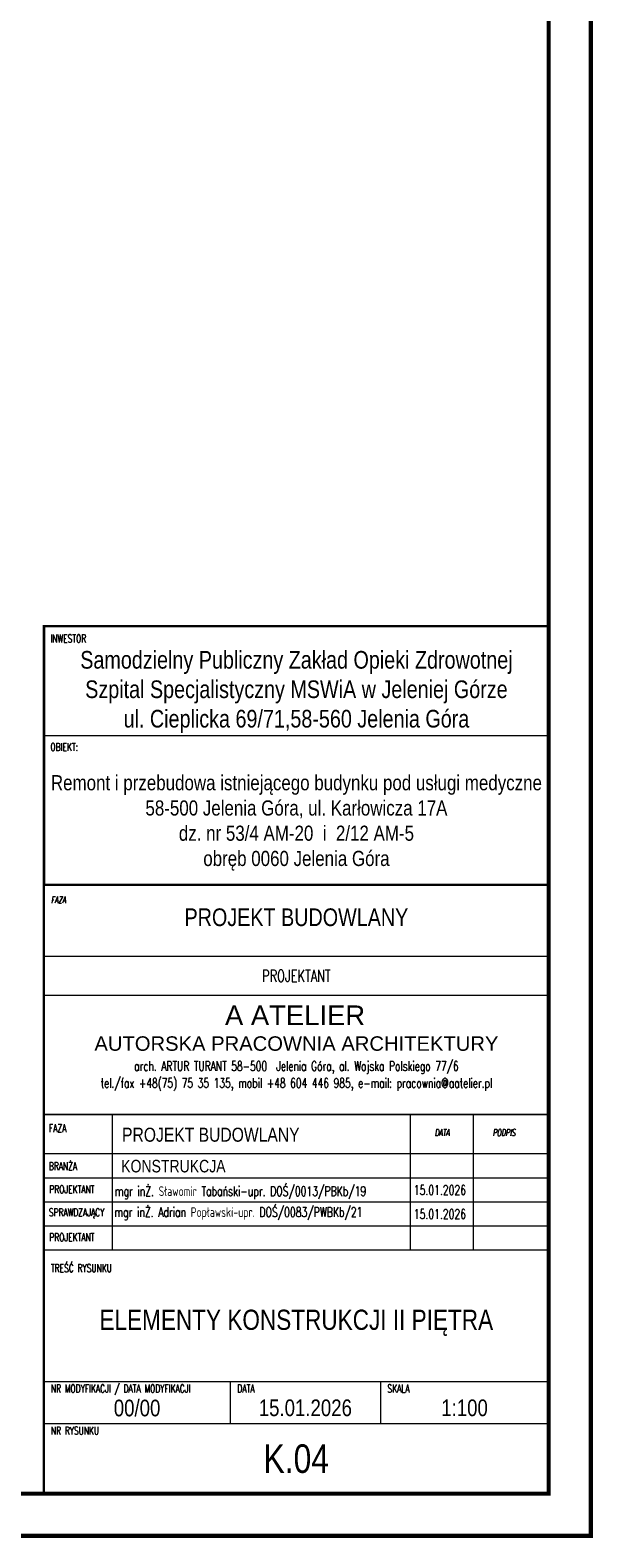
# Model space of a CAD drawing. Header units: millimetres. Extents: x 11149 to 111407, y -107619 to -23630.
# Tile 38 of 245: x 16786 to 17454, y -37105 to -35313. Entities that reach past the tile are written whole.
import ezdxf
from ezdxf.enums import TextEntityAlignment as Align

# ---------------------------------------------------------------- set-up
doc = ezdxf.new("R2010")
doc.units = ezdxf.units.MM
doc.header["$LTSCALE"] = 2
doc.layers.add('0_OPIS', color=7, linetype='Continuous', lineweight=13)
doc.layers.add('TABELKA-OPIS', color=136, linetype='Continuous', lineweight=13)
doc.styles.add('J-ROMANS', font='ROMANS.SHX', dxfattribs={"width": 0.7, "oblique": 10})
doc.styles.add('J-SWIS', font='arial.ttf', dxfattribs={"width": 0.8})
doc.styles.add('J-SWIS-BOLD', font='arial.ttf', dxfattribs={"width": 0.8})

msp = doc.modelspace()

# ---------------------------------------------------------------- linework, layer by layer
at = {"layer": '0_OPIS'}
for p, q in [((17401.87, -36151.46), (16802.23, -36151.46)), ((17401.87, -36413.73), (16802.23, -36413.73)), ((17401.87, -36413.73), (16802.23, -36413.73)), ((17401.87, -36460.36), (16802.23, -36460.36)), ((16802.23, -36601.77), (17401.87, -36601.77)), ((17401.87, -36601.77), (16802.23, -36601.77)), ((17401.87, -36601.77), (16802.23, -36601.77)), ((17401.87, -36601.77), (16802.23, -36601.77)), ((17401.87, -36601.77), (16802.23, -36601.77)), ((16802.23, -36601.77), (17401.87, -36601.77)), ((16802.23, -36601.77), (17401.87, -36601.77)), ((17401.87, -36601.77), (16802.23, -36601.77)), ((17401.87, -36601.77), (16802.23, -36601.77)), ((16883, -36601.77), (16883, -36762.47)), ((17237.16, -36601.77), (17237.16, -36762.47)), ((17312.3, -36601.77), (17312.3, -36762.47)), ((17401.87, -36648.41), (16802.23, -36648.41)), ((16801.87, -36676.93), (17401.87, -36676.93)), ((16801.87, -36705.44), (17401.87, -36705.44)), ((16802.23, -36705.44), (17401.87, -36705.44)), ((16802.23, -36705.44), (17401.87, -36705.44)), ((16802.23, -36733.96), (17401.87, -36733.96)), ((16802.23, -36762.47), (17401.87, -36762.47)), ((16802.23, -36762.47), (17401.87, -36762.47)), ((16801.87, -36919.22), (17401.87, -36919.22)), ((17023.44, -36919.22), (17023.44, -36969.22)), ((17201.87, -36919.22), (17201.87, -36969.22)), ((16801.87, -36969.22), (17401.87, -36969.22))]:
    msp.add_line(p, q, dxfattribs=at)
for points, const_width in [([(11151.87, -34132.55), (17451.87, -34132.55), (17451.87, -37102.55), (11151.87, -37102.55)], 5), ([(11451.87, -34182.55), (17401.87, -34182.55), (17401.87, -37052.55), (11451.87, -37052.55)], 5), ([(16801.87, -37052.55), (17401.87, -37052.55), (17401.87, -36021.2), (16801.87, -36021.2)], 3), ([(16802.23, -36328.68), (17401.87, -36328.68), (17401.87, -36021.2), (16802.23, -36021.2)], 3)]:
    msp.add_lwpolyline(points, close=True, dxfattribs=dict(at, const_width=const_width))
at = {"layer": 'TABELKA-OPIS', "color": 7}
for p, q in [((16801.87, -36021.2), (17401.87, -36021.2)), ((16892.37, -36021.2), (16892.37, -36021.31))]:
    msp.add_line(p, q, dxfattribs=at)

# ---------------------------------------------------------------- texts
at = {"layer": '0_OPIS', "style": 'J-ROMANS', "width": 0.7}
for s, height, p in [('INWESTOR', 9.328, (16809.63, -36040.57)), ('OBIEKT:', 9.328, (16809.63, -36169.44)), ('FAZA', 9.328, (16807.87, -36622.58)), ('BRANŻA', 9.328, (16807.79, -36667.86)), ('PROJEKTANT', 9.328, (16808.33, -36695.3)), ('mgr inŻ. Sławomir Tabański-upr. DOŚ/0013/PBKb/19', 11.5, (16886.19, -36698.66)), ('15.01.2026', 11.5, (17241.57, -36697.39)), ('SPRAWDZAJĄCY', 9.3277, (16807.79, -36722.82)), ('mgr inŻ. Adrian Popławski-upr. DOŚ/0083/PWBKb/21', 11.5, (16885.66, -36723.55)), ('15.01.2026', 11.5, (17241.57, -36725.91)), ('PROJEKTANT', 9.328, (16808.33, -36752.33))]:
    msp.add_text(s, height=height, dxfattribs=at).set_placement(p)
msp.add_text('PROJEKTANT', height=14.134, dxfattribs=at).set_placement((17102.05, -36444.08), align=Align.CENTER)
at = {"layer": '0_OPIS', "style": 'J-SWIS'}
msp.add_text(' A ATELIER', height=23.319, dxfattribs=at).set_placement((17008.11, -36495.45))
msp.add_text('AUTORSKA PRACOWNIA ARCHITEKTURY', height=17.1894, dxfattribs=at).set_placement((17102.05, -36517.41), align=Align.MIDDLE)
at = {"layer": '0_OPIS', "style": 'J-ROMANS', "width": 0.7}
for s, p in [('arch. ARTUR TURANT 58-500  Jelenia Góra, al. Wojska Polskiego 77/6', (17102.05, -36538.52)), ('tel./fax +48(75) 75 35 135, mobil +48 604 446 985, e-mail: pracownia@aatelier.pl', (17102.05, -36558.69))]:
    msp.add_text(s, height=11.3074, dxfattribs=at).set_placement(p, align=Align.TOP_CENTER)
at = {"layer": '0_OPIS', "style": 'J-SWIS', "width": 0.8}
for s, height, p in [('PROJEKT BUDOWLANY', 16.6565, (17000.3, -36625.78)), ('KONSTRUKCJA', 14.9129, (16955.8, -36663.13))]:
    msp.add_text(s, height=height, dxfattribs=at).set_placement(p, align=Align.MIDDLE)
at = {"layer": '0_OPIS', "style": 'J-ROMANS', "oblique": 10, "width": 0.7}
for s, p in [('DATA', (17266.33, -36627.31)), ('PODPIS', (17335.14, -36627.31))]:
    msp.add_text(s, height=7.995, dxfattribs=at).set_placement(p)
at = {"layer": '0_OPIS', "style": 'J-ROMANS', "width": 0.7}
for s, height, p in [('TREŚĆ RYSUNKU', 9.3333, (16810.2, -36784.42)), ('NR MODYFIKACJI / DATA MODYFIKACJI', 9.3333, (16810.2, -36927.55)), ('DATA', 9.333, (17031.77, -36927.55)), ('SKALA', 9.333, (17210.2, -36927.55)), ('NR RYSUNKU', 9.333, (16810.2, -36977.55))]:
    msp.add_text(s, height=height, dxfattribs=at).set_placement(p, align=Align.MIDDLE_LEFT)
at = {"layer": '0_OPIS'}
for s, insert, char_height, width, attachment_point, style in [('Samodzielny Publiczny Zakład Opieki Zdrowotnej\\PSzpital Specjalistyczny MSWiA w Jeleniej Górze\\Pul. Cieplicka 69/71,58-560 Jelenia Góra', (17102.05, -36099.37), 21, 599.6348, 5, 'J-SWIS'), ('\\PRemont i przebudowa istniejącego budynku pod usługi medyczne\\P58-500 Jelenia Góra, ul. Karłowicza 17A\\Pdz. nr 53/4 AM-20  i  2/12 AM-5 \\Pobręb 0060 Jelenia Góra', (17102.05, -36240.07), 18, 599.6348, 5, 'J-SWIS'), ('FAZA', (16810.2, -36342.55), 7.995, 68.7137, 1, 'J-ROMANS'), ('PROJEKT BUDOWLANY', (17102.05, -36367.39), 21, 599.6348, 5, 'J-SWIS'), ('ELEMENTY KONSTRUKCJI II PIĘTRA', (17101.87, -36849.42), 24, 560.0538, 5, 'J-SWIS')]:
    msp.add_mtext(s, dxfattribs=dict(at, insert=insert, char_height=char_height, width=width, attachment_point=attachment_point, style=style))
at = {"layer": '0_OPIS', "style": 'J-SWIS-BOLD', "width": 0.8}
for tag, text, height, p in [('00/00', '01', 19.8, (16912.65, -36950.31)), ('15.01.2026', '31.12.2002', 19.8, (17112.65, -36950.44)), ('1:100', '1:50', 19.8, (17301.87, -36950.44)), ('K.04', 'AR.00.00.00/a', 33.9429, (17101.87, -37010.89))]:
    msp.add_attdef(tag, text=text, height=height, dxfattribs=at).set_placement(p, align=Align.MIDDLE)

doc.saveas('drawing.dxf')
